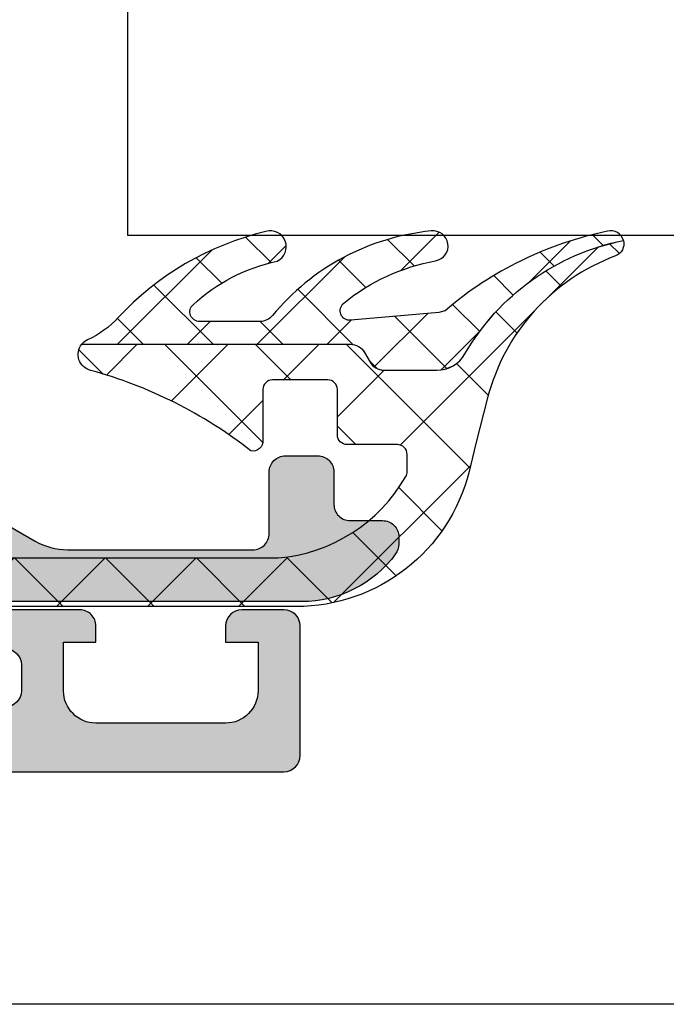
# Model space of a CAD drawing. Header units: millimetres. Extents: x 247761 to 294611, y 172579 to 236863.
# Tile 149 of 256: x 261883 to 261903, y 174620 to 174651. Entities that reach past the tile are written whole.
import ezdxf

# ---------------------------------------------------------------- set-up
doc = ezdxf.new("R2010")
doc.units = ezdxf.units.MM
doc.linetypes.add('ČÁRKOVANÁ', pattern=[19.049999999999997, 12.7, -6.35])
doc.layers.add('FASÁDA DETAILNÍ', color=4, linetype='Continuous')
doc.layers.add('NOVA', color=240, linetype='Continuous')

# ---------------------------------------------------------------- blocks, each defined once
blk = doc.blocks.new('A$C69D17D4D')
at = {"layer": 'FASÁDA DETAILNÍ'}
h = blk.add_hatch(color=256, dxfattribs=at)
edge = h.paths.add_edge_path()
edge.add_arc((-12753.5001882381, 1256.682007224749), 0.5000674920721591, 270.007732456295, 359.9922675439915)
edge.add_line((-12753.00012075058, 1256.681939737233), (-12753.00012075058, 1260.681939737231))
edge.add_arc((-12753.5001882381, 1260.681872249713), 0.5000674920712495, 0.007732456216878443, 89.99226754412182)
edge.add_line((-12753.50012075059, 1261.181939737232), (-12754.80016957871, 1261.181939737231))
edge.add_arc((-12754.80013267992, 1260.681902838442), 0.5000369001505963, 90.00422797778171, 179.9957720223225)
edge.add_line((-12755.30016957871, 1260.681939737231), (-12755.30016957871, 1260.181939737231))
edge.add_line((-12755.30016957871, 1260.181939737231), (-12754.30016957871, 1260.181939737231))
edge.add_line((-12754.30016957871, 1260.181939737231), (-12754.30016957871, 1258.681939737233))
edge.add_arc((-12755.30013260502, 1258.681902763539), 0.9999630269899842, -90.00211851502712, 0.002118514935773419, ccw=False)
edge.add_line((-12755.30016957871, 1257.681939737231), (-12759.30016957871, 1257.681939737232))
edge.add_arc((-12759.300092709, 1258.682016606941), 1.00007687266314, 180.0044039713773, 269.9955960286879, ccw=False)
edge.add_line((-12760.30016957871, 1258.681939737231), (-12760.30016957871, 1260.181939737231))
edge.add_line((-12760.30016957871, 1260.181939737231), (-12759.30016957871, 1260.181939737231))
edge.add_line((-12759.30016957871, 1260.181939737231), (-12759.30016957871, 1260.681939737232))
edge.add_arc((-12759.80011210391, 1260.681997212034), 0.499942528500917, 359.9934131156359, 450.0065868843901)
edge.add_line((-12759.80016957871, 1261.181939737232), (-12762.60015737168, 1261.181939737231))
edge.add_arc((-12762.60015737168, 1260.68193973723), 0.5000000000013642, 90, 179.9999999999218)
edge.add_line((-12763.10015737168, 1260.681939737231), (-12763.10015737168, 1260.481939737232))
edge.add_arc((-12762.60015737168, 1260.481939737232), 0.5, 180, 270)
edge.add_line((-12762.60015737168, 1259.981939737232), (-12762.10015737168, 1259.981939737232))
edge.add_arc((-12762.10019247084, 1259.481904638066), 0.5000351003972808, 0.0040217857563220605, 89.99597821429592, ccw=False)
edge.add_line((-12761.60015737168, 1259.481939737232), (-12761.60015737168, 1258.681936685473))
edge.add_arc((-12762.10017393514, 1258.681953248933), 0.5000165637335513, 270.00189796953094, 359.99810203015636, ccw=False)
edge.add_line((-12762.10015737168, 1258.181936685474), (-12793.40015126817, 1258.181936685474))
edge.add_line((-12793.40015126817, 1258.181936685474), (-12799.43860888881, 1258.61433331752))
edge.add_arc((-12799.40015282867, 1259.613553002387), 0.9999594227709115, 180.0000000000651, 267.7959971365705, ccw=False)
edge.add_line((-12800.40011225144, 1259.613553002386), (-12800.40011225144, 1266.282005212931))
edge.add_arc((-12799.90011225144, 1266.282005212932), 0.5, 90, 180.0000000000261, ccw=False)
edge.add_line((-12799.90011225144, 1266.782005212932), (-12799.00011225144, 1266.782005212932))
edge.add_arc((-12799.00011225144, 1267.282005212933), 0.5000000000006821, 269.9999999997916, 359.9999999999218)
edge.add_line((-12798.50011225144, 1267.282005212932), (-12798.50011225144, 1268.682006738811))
edge.add_arc((-12798.42127580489, 1268.949527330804), 0.2788950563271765, 178.8354106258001, 253.5801235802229, ccw=False)
edge.add_line((-12798.70011325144, 1268.955195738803), (-12798.70011325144, 1269.408789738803))
edge.add_arc((-12798.42124515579, 1269.41445039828), 0.2789255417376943, 106.42459455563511, 181.1628700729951, ccw=False)
edge.add_line((-12798.50011225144, 1269.681993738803), (-12798.50011225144, 1271.562004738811))
edge.add_arc((-12798.80011225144, 1271.562004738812), 0.2999999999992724, 359.9999999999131, 450)
edge.add_line((-12798.80011225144, 1271.862004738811), (-12799.78008657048, 1271.862004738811))
edge.add_arc((-12799.78008657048, 1271.562004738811), 0.3000000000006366, 90, 179.9999999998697)
edge.add_line((-12800.08008657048, 1271.562004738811), (-12800.08008657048, 1268.802006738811))
edge.add_arc((-12800.20008657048, 1268.80200673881), 0.1199999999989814, -90, 3.257127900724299e-10, ccw=False)
edge.add_line((-12800.20008657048, 1268.682006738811), (-12804.50011225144, 1268.682006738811))
edge.add_arc((-12804.50011225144, 1269.182006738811), 0.5, 180, 270, ccw=False)
edge.add_line((-12805.00011225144, 1269.182006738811), (-12805.00011225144, 1269.88200673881))
edge.add_line((-12805.00011225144, 1269.88200673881), (-12803.61861679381, 1272.274827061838))
edge.add_arc((-12803.73823203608, 1272.343886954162), 0.1381197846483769, 330.000000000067, 450)
edge.add_line((-12803.73823203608, 1272.482006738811), (-12807.50011225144, 1272.48200673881))
edge.add_arc((-12807.50011225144, 1274.48200673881), 1.999999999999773, 180.0000000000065, 270, ccw=False)
edge.add_line((-12809.50011225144, 1274.48200673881), (-12809.50011225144, 1275.050002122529))
edge.add_arc((-12810.00011225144, 1275.050002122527), 0.500000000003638, 2.34495935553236e-10, 34.4790717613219)
edge.add_arc((-12813.70961085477, 1272.502528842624), 4.999999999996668, 34.47907176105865, 84.65077199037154)
edge.add_arc((-12813.26199246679, 1277.343880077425), 0.1381197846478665, 82.29756250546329, 209.999999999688)
edge.add_line((-12813.38160770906, 1277.274820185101), (-12812.00011225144, 1274.881999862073))
edge.add_line((-12812.00011225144, 1274.881999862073), (-12812.00011225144, 1274.181999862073))
edge.add_arc((-12812.50011225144, 1274.181999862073), 0.5, -90, 0, ccw=False)
edge.add_line((-12812.50011225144, 1273.681999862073), (-12816.8001379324, 1273.681999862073))
edge.add_arc((-12816.8001379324, 1273.801999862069), 0.1199999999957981, 179.9999999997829, 270, ccw=False)
edge.add_line((-12816.92013793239, 1273.80199986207), (-12816.92013793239, 1276.56199786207))
edge.add_arc((-12817.22013793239, 1276.561997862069), 0.3000000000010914, 1.302755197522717e-10, 90)
edge.add_line((-12817.22013793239, 1276.86199786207), (-12818.20011225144, 1276.86199786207))
edge.add_arc((-12818.20011225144, 1276.56199786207), 0.2999999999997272, 90, 180.0000000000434)
edge.add_line((-12818.50011225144, 1276.56199786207), (-12818.50011225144, 1274.681986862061))
edge.add_arc((-12818.57897934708, 1274.414443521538), 0.2789255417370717, -1.1628700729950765, 73.57540544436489, ccw=False)
edge.add_line((-12818.30011125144, 1274.408782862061), (-12818.30011125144, 1273.955188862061))
edge.add_arc((-12818.57894869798, 1273.949520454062), 0.2788950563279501, -73.5801235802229, 1.1645893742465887, ccw=False)
edge.add_line((-12818.50011225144, 1273.681999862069), (-12818.50011225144, 1270.681941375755))
edge.add_line((-12818.50011225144, 1270.681941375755), (-12817.800039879, 1269.981838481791))
edge.add_line((-12817.800039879, 1269.981838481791), (-12817.20003377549, 1269.98183848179))
edge.add_line((-12817.20003377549, 1269.98183848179), (-12817.20003377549, 1271.581844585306))
edge.add_arc((-12816.7000243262, 1271.581835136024), 0.5000094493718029, 90.00108278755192, 179.998917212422, ccw=False)
edge.add_line((-12816.70003377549, 1272.081844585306), (-12816.30460569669, 1272.081844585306))
edge.add_arc((-12816.30460569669, 1271.581844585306), 0.4999999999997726, 75.0000000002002, 90.00000000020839, ccw=False)
edge.add_line((-12816.17519617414, 1272.064807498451), (-12814.74130941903, 1271.680598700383))
edge.add_arc((-12815.00012846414, 1270.714672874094), 1.000000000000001, -2.609112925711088e-11, 75.00000000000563, ccw=False)
edge.add_line((-12814.00012846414, 1270.714672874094), (-12814.00012846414, 1264.981850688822))
edge.add_line((-12814.00012846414, 1264.981850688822), (-12817.20003377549, 1264.981850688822))
edge.add_line((-12817.20003377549, 1264.981850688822), (-12817.20003377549, 1265.781838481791))
edge.add_line((-12817.20003377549, 1265.781838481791), (-12817.80003987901, 1265.781838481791))
edge.add_line((-12817.80003987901, 1265.781838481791), (-12818.50002156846, 1264.569405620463))
edge.add_line((-12818.50002156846, 1264.569405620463), (-12818.50002156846, 1263.481850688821))
edge.add_line((-12818.50002156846, 1263.481850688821), (-12803.50011225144, 1263.481850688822))
edge.add_arc((-12803.50011225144, 1262.981850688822), 0.5000000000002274, 0, 90, ccw=False)
edge.add_line((-12803.00011225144, 1262.981850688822), (-12803.00011225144, 1257.181939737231))
edge.add_arc((-12802.00011225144, 1257.181939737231), 1, 179.999999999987, 270)
edge.add_line((-12802.00011225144, 1256.181939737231), (-12753.50012075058, 1256.181939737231))
edge = h.paths.add_edge_path(flags=16)
edge.add_line((-12812.40012846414, 1265.781838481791), (-12812.40012846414, 1270.18183848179))
edge.add_arc((-12811.90012846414, 1270.18183848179), 0.5, 90, 180, ccw=False)
edge.add_line((-12811.90012846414, 1270.68183848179), (-12807.50012846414, 1270.681838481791))
edge.add_arc((-12807.50012846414, 1270.181838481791), 0.5, 0, 90, ccw=False)
edge.add_line((-12807.00012846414, 1270.181838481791), (-12807.00012846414, 1265.781838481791))
edge.add_arc((-12807.50012846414, 1265.781838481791), 0.5, -90, 0, ccw=False)
edge.add_line((-12807.50012846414, 1265.281838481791), (-12811.90012846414, 1265.281838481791))
edge.add_arc((-12811.90012846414, 1265.781838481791), 0.5, 180, 270, ccw=False)
h = blk.add_hatch(dxfattribs=at)
h.set_pattern_fill('ANSI37', color=256, scale=0.48, angle=90, style=0)
h.set_pattern_definition([(135, (-12763.00012093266, 1263.181939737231), (-1.077630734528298, -1.077630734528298), []), (225, (-12763.00012093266, 1263.181939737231), (1.077630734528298, -1.077630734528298), [])])
edge = h.paths.add_edge_path()
edge.add_arc((-12754.23900750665, 1270.582939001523), 0.4999992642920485, 270.0000657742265, 320.5926628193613, ccw=False)
edge.add_line((-12754.23900693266, 1270.082939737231), (-12756.10110393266, 1270.082939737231))
edge.add_arc((-12756.10110358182, 1270.382939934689), 0.3000001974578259, 132.6421569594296, 269.99993299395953, ccw=False)
edge.add_arc((-12752.53368886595, 1266.509144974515), 5.566188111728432, 102.19103264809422, 132.6422611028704, ccw=False)
edge.add_arc((-12753.9169828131, 1272.393221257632), 0.4897187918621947, 295.1172428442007, 467.0139722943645)
edge.add_arc((-12751.97109148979, 1264.053463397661), 9.052420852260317, 103.3434387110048, 137.2066788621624)
edge.add_arc((-12760.81526820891, 1272.241343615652), 2.999999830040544, 294.754903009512, 317.20671312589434, ccw=False)
edge.add_arc((-12759.34948606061, 1269.062537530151), 0.5004751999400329, 114.7551757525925, 140.1935658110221)
edge.add_line((-12759.73395693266, 1269.382939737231), (-12751.45067793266, 1269.382939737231))
edge.add_arc((-12751.45067846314, 1268.882940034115), 0.4999997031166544, 29.999980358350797, 89.99993921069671, ccw=False)
edge.add_line((-12751.01766593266, 1269.132939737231), (-12750.84445993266, 1268.832939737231))
edge.add_arc((-12750.41144740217, 1269.082939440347), 0.4999997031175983, 209.9999803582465, 269.9999392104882)
edge.add_line((-12750.41144793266, 1268.582939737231), (-12748.78209993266, 1268.582939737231))
edge.add_arc((-12748.78209915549, 1269.582939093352), 0.9999993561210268, 269.9999554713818, 329.9496611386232)
edge.add_arc((-12741.59771844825, 1265.426612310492), 7.300023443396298, 101.28555368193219, 149.949645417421, ccw=False)
edge.add_arc((-12743.41295102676, 1272.482949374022), 0.3999910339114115, 14.8529508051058, 105.0012766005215)
edge.add_arc((-12741.28623055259, 1261.963445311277), 11.1315718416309, 101.5576577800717, 130.5869612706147)
edge.add_line((-12748.52844693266, 1270.416976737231), (-12748.72066393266, 1270.359275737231))
edge.add_line((-12748.72066393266, 1270.359275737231), (-12751.43787093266, 1270.121437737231))
edge.add_arc((-12751.46402993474, 1270.420295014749), 0.2999999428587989, 129.0309511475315, 275.0023550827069, ccw=False)
edge.add_arc((-12747.66985789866, 1265.740068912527), 6.324969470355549, 100.47997079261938, 129.0310333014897, ccw=False)
edge.add_arc((-12748.89873523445, 1272.41790473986), 0.4650353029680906, 279.7079737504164, 457.5281371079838)
edge.add_arc((-12748.24923641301, 1265.661572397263), 7.252239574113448, 95.62167161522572, 140.5924891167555)
h = blk.add_hatch(dxfattribs=at)
h.set_pattern_fill('ANSI37', color=256, scale=0.625, angle=90, style=0)
h.set_pattern_definition([(135, (-12763.00012093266, 1263.181939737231), (-1.403165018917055, -1.403165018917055), []), (225, (-12763.00012093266, 1263.181939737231), (1.403165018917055, -1.403165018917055), [])])
edge = h.paths.add_edge_path()
edge.add_ellipse((-12754.11320541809, 1267.802501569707), major_axis=(-5.039467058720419, 0), ratio=1, start_angle=94.96446126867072, end_angle=150.2082155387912)
edge.add_ellipse((-12750.00012093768, 1265.447701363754), major_axis=(-0.3000000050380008, 0), ratio=1, start_angle=150.2078270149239, end_angle=179.999307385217)
edge.add_line((-12749.70012093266, 1265.447697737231), (-12749.70011793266, 1265.981981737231))
edge.add_ellipse((-12750.00011769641, 1265.981982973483), major_axis=(-0.2999997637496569, 0), ratio=1, start_angle=179.9997638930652, end_angle=270.0000451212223)
edge.add_line((-12750.00011793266, 1266.281982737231), (-12751.55011493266, 1266.281982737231))
edge.add_ellipse((-12751.5501072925, 1266.581993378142), major_axis=(-0.3000106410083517, 0), ratio=1, start_angle=0.00432394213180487, end_angle=89.99854088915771, ccw=False)
edge.add_line((-12751.85011793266, 1266.581970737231), (-12751.85012893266, 1267.981952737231))
edge.add_ellipse((-12752.15011876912, 1267.981949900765), major_axis=(-0.2999898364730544, 0), ratio=1, start_angle=180.0005417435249, end_angle=269.9996492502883)
edge.add_line((-12752.15011693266, 1268.281939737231), (-12753.85012893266, 1268.281939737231))
edge.add_ellipse((-12753.85012179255, 1267.981929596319), major_axis=(-0.3000101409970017, 0), ratio=1, start_angle=270.0013636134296, end_angle=359.9955805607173)
edge.add_line((-12754.15013193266, 1267.981952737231), (-12754.15012093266, 1266.418121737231))
edge.add_ellipse((-12754.451279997, 1266.385264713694), major_axis=(-0.3029461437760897, 0), ratio=1, start_angle=76.51642268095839, end_angle=186.2264509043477, ccw=False)
edge.add_ellipse((-12763.15620312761, 1255.069300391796), major_axis=(-14.00076634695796, 0), ratio=1, start_angle=231.9243799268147, end_angle=254.6982677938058)
edge.add_ellipse((-12759.34948955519, 1269.061538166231), major_axis=(-0.5004721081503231, 0), ratio=1, start_angle=-39.80663437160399, end_angle=77.08239147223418, ccw=False)
edge.add_line((-12759.73395693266, 1269.381939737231), (-12751.45067793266, 1269.381939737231))
edge.add_ellipse((-12751.45067846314, 1268.881940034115), major_axis=(-0.4999997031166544, 0), ratio=1, start_angle=209.9999803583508, end_angle=269.99993921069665, ccw=False)
edge.add_line((-12751.01766593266, 1269.131939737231), (-12750.84445993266, 1268.831939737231))
edge.add_ellipse((-12750.41144740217, 1269.081939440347), major_axis=(-0.4999997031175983, 0), ratio=1, start_angle=29.99998035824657, end_angle=89.9999392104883)
edge.add_line((-12750.41144793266, 1268.581939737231), (-12748.78209993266, 1268.581939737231))
edge.add_ellipse((-12748.78209915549, 1269.581939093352), major_axis=(-0.9999993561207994, 0), ratio=1, start_angle=89.99995547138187, end_angle=149.9496611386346)
edge.add_ellipse((-12741.59771844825, 1265.425612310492), major_axis=(-7.300023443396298, 0), ratio=1, start_angle=281.28555368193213, end_angle=329.9496454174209, ccw=False)
edge.add_ellipse((-12743.41295055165, 1272.481949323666), major_axis=(-0.3999905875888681, 0), ratio=1, start_angle=110.50182944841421, end_angle=194.8529752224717, ccw=False)
edge.add_ellipse((-12741.03888360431, 1266.132851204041), major_axis=(-6.378448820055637, 0), ratio=1, start_angle=290.5018745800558, end_angle=345.5474022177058)
edge.add_line((-12747.21548293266, 1267.724777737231), (-12747.57906993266, 1266.314070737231))
edge.add_line((-12747.57906993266, 1266.314070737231), (-12747.78918293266, 1265.451369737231))
edge.add_ellipse((-12753.12580564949, 1266.781934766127), major_axis=(-5.499995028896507, 0), ratio=1, start_angle=89.99996579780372, end_angle=166.0000450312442, ccw=False)
edge.add_line((-12753.12580893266, 1261.281939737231), (-12765.54383693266, 1261.281939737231))
edge.add_line((-12765.54383693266, 1261.281939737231), (-12766.90689393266, 1261.569558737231))
edge.add_ellipse((-12767.0101265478, 1261.080332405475), major_axis=(-0.4999993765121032, 0), ratio=1, start_angle=258.0846992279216, end_angle=319.7162484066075)
edge.add_line((-12767.39155193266, 1261.403618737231), (-12768.96516293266, 1259.547010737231))
edge.add_ellipse((-12769.53730193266, 1260.031940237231), major_axis=(-0.7499997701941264, 0), ratio=1, start_angle=-40.28370615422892, end_angle=139.716293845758, ccw=False)
edge.add_line((-12770.10944093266, 1260.516869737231), (-12768.15015493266, 1262.828513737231))
edge.add_ellipse((-12767.38730332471, 1262.181941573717), major_axis=(-0.999999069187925, 0), ratio=1, start_angle=258.084752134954, end_angle=319.7163013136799, ccw=False)
edge.add_line((-12767.18083893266, 1263.160394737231), (-12765.38730193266, 1262.781939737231))
edge.add_line((-12765.38730193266, 1262.781939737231), (-12753.67710093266, 1262.781939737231))
h = blk.add_hatch(color=256, dxfattribs=at)
edge = h.paths.add_edge_path()
edge.add_line((-12767.50012093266, 1263.835939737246), (-12767.12691593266, 1264.135939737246))
edge.add_line((-12767.12691593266, 1264.135939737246), (-12763.15371093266, 1264.135939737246))
edge.add_ellipse((-12763.15371253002, 1262.135932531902), major_axis=(-2.000007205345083, 0), ratio=1, start_angle=240.00006633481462, end_angle=269.99995423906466, ccw=False)
edge.add_line((-12762.15371093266, 1263.867990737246), (-12761.17665893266, 1263.303888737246))
edge.add_ellipse((-12760.17665733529, 1265.035946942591), major_axis=(-2.000007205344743, 0), ratio=1, start_angle=60.00006633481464, end_angle=89.9999542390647)
edge.add_line((-12760.17665893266, 1263.035939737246), (-12754.45682493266, 1263.035939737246))
edge.add_ellipse((-12754.45682455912, 1263.535939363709), major_axis=(-0.49999962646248, 0), ratio=1, start_angle=89.99995719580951, end_angle=180.0000428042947)
edge.add_line((-12753.95682493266, 1263.535939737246), (-12753.95682493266, 1265.435939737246))
edge.add_ellipse((-12753.45708291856, 1265.436197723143), major_axis=(-0.4997420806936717, 0), ratio=1, start_angle=-90.02957826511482, end_angle=0.029578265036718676, ccw=False)
edge.add_line((-12753.45682493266, 1265.935939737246), (-12752.45682493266, 1265.935939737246))
edge.add_ellipse((-12752.45656694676, 1265.436197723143), major_axis=(-0.4997420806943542, 0), ratio=1, start_angle=179.9704217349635, end_angle=270.0295782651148, ccw=False)
edge.add_line((-12751.95682493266, 1265.435939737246), (-12751.95682493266, 1264.435939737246))
edge.add_ellipse((-12751.45708547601, 1264.435679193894), major_axis=(-0.4997395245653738, 0), ratio=1, start_angle=-0.0298716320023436, end_angle=90.02987163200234)
edge.add_line((-12751.45682493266, 1263.935939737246), (-12750.45682493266, 1263.935939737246))
edge.add_ellipse((-12750.45657106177, 1263.436191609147), major_axis=(-0.4997481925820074, 0), ratio=1, start_angle=179.9711230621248, end_angle=270.02910612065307, ccw=False)
edge.add_line((-12749.95682293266, 1263.435939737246), (-12749.95682293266, 1263.202908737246))
edge.add_ellipse((-12750.45682214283, 1263.202908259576), major_axis=(-0.4999992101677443, 0), ratio=1, start_angle=143.7506870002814, end_angle=180.0000547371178, ccw=False)
edge.add_ellipse((-12752.95682549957, 1265.035946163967), major_axis=(-3.600006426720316, 0), ratio=1, start_angle=90.00004085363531, end_angle=143.7506139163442, ccw=False)
edge.add_line((-12752.95682293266, 1261.435939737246), (-12762.90012093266, 1261.435939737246))
edge.add_ellipse((-12762.90012108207, 1261.635939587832), major_axis=(-0.1999998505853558, 0), ratio=1, start_angle=-4.280420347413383e-05, end_angle=90.00004280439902, ccw=False)
edge.add_line((-12763.10012093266, 1261.635939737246), (-12763.10012093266, 1262.353160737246))
edge.add_line((-12763.10012093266, 1262.353160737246), (-12762.95915993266, 1262.494059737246))
edge.add_ellipse((-12763.10012130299, 1262.635939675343), major_axis=(-0.2000000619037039, 0), ratio=1, start_angle=134.8139243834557, end_angle=269.9998939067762)
edge.add_line((-12763.10012093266, 1262.835939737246), (-12764.99968993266, 1262.835939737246))
edge.add_line((-12764.99968993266, 1262.835939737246), (-12769.07833793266, 1263.150257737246))
edge.add_ellipse((-12769.00012042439, 1263.644102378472), major_axis=(-0.5000005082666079, 0), ratio=1, start_angle=7.347901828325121e-05, end_angle=80.99997723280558, ccw=False)
edge.add_line((-12769.50012093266, 1263.644101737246), (-12769.50012093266, 1263.835939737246))
edge.add_ellipse((-12769.0001213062, 1263.835940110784), major_axis=(-0.4999996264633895, 0), ratio=1, start_angle=-90.00004280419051, end_angle=4.28042947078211e-05, ccw=False)
edge.add_line((-12769.00012093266, 1264.335939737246), (-12768.90012093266, 1264.335939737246))
edge.add_ellipse((-12768.90012078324, 1264.135939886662), major_axis=(-0.1999998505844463, 0), ratio=1, start_angle=179.999957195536, end_angle=270.00004280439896, ccw=False)
edge.add_line((-12768.70012093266, 1264.135939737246), (-12768.70012093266, 1263.835939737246))
edge.add_line((-12768.70012093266, 1263.835939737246), (-12767.50012093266, 1263.835939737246))
at = {"layer": 'FASÁDA DETAILNÍ', "linetype": 'ČÁRKOVANÁ', "ltscale": 5}
blk.add_lwpolyline([(1650.999978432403, 1249.00002156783), (-24919.00002156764, 1249.000021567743), (-24919.00002156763, 24919.00002156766), (1650.999978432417, 24919.00002156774)], close=True, dxfattribs=at)
at = {"layer": 'FASÁDA DETAILNÍ'}
blk.add_lwpolyline([(-12677.35474239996, 1272.74602788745), (-12289.66396554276, 1272.74602788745), (-12289.66396554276, 1316.74602788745), (-12677.35474239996, 1316.74602788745), (-12758.32562122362, 1316.74602788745), (-12758.32562122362, 1272.74602788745)], close=True, dxfattribs=at)
for points in [[(-12762.10015737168, 1259.981939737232, -0.4141724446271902), (-12761.60015737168, 1259.481939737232), (-12761.60015737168, 1258.681936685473, -0.4141941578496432), (-12762.10015737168, 1258.181936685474)], [(-12802.00011225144, 1256.181939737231), (-12753.50012075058, 1256.181939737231, 0.4141345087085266), (-12753.00012075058, 1256.681939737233), (-12753.00012075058, 1260.681939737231, 0.4141345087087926), (-12753.50012075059, 1261.181939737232), (-12754.80016957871, 1261.181939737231, 0.4141703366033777), (-12755.30016957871, 1260.681939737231), (-12755.30016957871, 1260.181939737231), (-12754.30016957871, 1260.181939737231), (-12754.30016957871, 1258.681939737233, -0.4142352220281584), (-12755.30016957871, 1257.681939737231), (-12759.30016957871, 1257.681939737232, -0.4141685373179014), (-12760.30016957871, 1258.681939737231), (-12760.30016957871, 1260.181939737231), (-12759.30016957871, 1260.181939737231), (-12759.30016957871, 1260.681939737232, 0.4142809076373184), (-12759.80016957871, 1261.181939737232), (-12762.60015737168, 1261.181939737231, 0.4142135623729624)]]:
    blk.add_lwpolyline(points, format="xyb", dxfattribs=at)
blk.add_lwpolyline([(-12753.85268193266, 1270.265524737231, -0.224409), (-12754.23900693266, 1270.082939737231), (-12756.10110393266, 1270.082939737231), (-12756.10110393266, 1270.082939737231, -0.683163), (-12756.30432893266, 1270.603619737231, -0.133656), (-12753.70911093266, 1271.949809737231, 0.931673), (-12754.06027693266, 1272.861506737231, 0.148841), (-12758.61383993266, 1270.203277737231, -0.0982791), (-12759.55905593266, 1269.517021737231, 0.111454), (-12759.73395693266, 1269.382939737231), (-12751.45067793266, 1269.382939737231), (-12751.45067793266, 1269.382939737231, -0.267949), (-12751.01766593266, 1269.132939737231), (-12750.84445993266, 1268.832939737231), (-12750.84445993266, 1268.832939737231, 0.267949), (-12750.41144793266, 1268.582939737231), (-12748.78209993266, 1268.582939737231), (-12748.78209993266, 1268.582939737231, 0.267714), (-12747.91651393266, 1269.082178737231, -0.215587), (-12743.02632493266, 1272.585482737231, 0.414972), (-12743.51648493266, 1272.869308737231, 0.127346), (-12748.52844693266, 1270.416976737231), (-12748.72066393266, 1270.359275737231), (-12751.43787093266, 1270.121437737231), (-12751.43787093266, 1270.121437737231, -0.739768), (-12751.65295193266, 1270.653336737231, -0.125226), (-12748.82031793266, 1271.959528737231, 0.981156), (-12748.95966093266, 1272.878931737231, 0.19878), (-12753.85268193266, 1270.265524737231)], format="xyb", close=True, dxfattribs=at)
at = {"layer": 'FASÁDA DETAILNÍ', "extrusion": (0, 0, -1)}
for points in [[(12765.38730193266, 1262.781939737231), (12753.67710093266, 1262.781939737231), (12753.67710093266, 1262.781939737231, -0.245826), (12749.73977093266, 1265.298644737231, -0.130727), (12749.70012093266, 1265.447697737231), (12749.70011793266, 1265.981981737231), (12749.70011793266, 1265.981981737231, -0.414215), (12750.00011793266, 1266.281982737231), (12751.55011493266, 1266.281982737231), (12751.55011493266, 1266.281982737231, 0.414184), (12751.85011793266, 1266.581970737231), (12751.85012893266, 1267.981952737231), (12751.85012893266, 1267.981952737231, -0.414209), (12752.15011693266, 1268.281939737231), (12753.85012893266, 1268.281939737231), (12753.85012893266, 1268.281939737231, -0.414184), (12754.15013193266, 1267.981952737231), (12754.15012093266, 1266.418121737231), (12754.15012093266, 1266.418121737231, 0.51896), (12754.52191693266, 1266.090668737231, -0.0996982), (12759.46136993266, 1268.573731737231, 0.559391), (12759.73395693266, 1269.381939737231), (12751.45067793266, 1269.381939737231), (12751.45067793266, 1269.381939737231, 0.267949), (12751.01766593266, 1269.131939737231), (12750.84445993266, 1268.831939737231), (12750.84445993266, 1268.831939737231, -0.267949), (12750.41144793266, 1268.581939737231), (12748.78209993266, 1268.581939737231), (12748.78209993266, 1268.581939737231, -0.267714), (12747.91651393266, 1269.081178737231, 0.215587), (12743.02632493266, 1272.584482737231, 0.385623), (12743.27285893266, 1272.107293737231, -0.244909), (12747.21548293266, 1267.724777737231), (12747.57906993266, 1266.314070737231), (12747.78918293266, 1265.451369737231), (12747.78918293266, 1265.451369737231, 0.344328), (12753.12580893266, 1261.281939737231), (12765.54383693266, 1261.281939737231)], [(12762.15371093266, 1263.867990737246), (12761.17665893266, 1263.303888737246), (12761.17665893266, 1263.303888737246, -0.131652), (12760.17665893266, 1263.035939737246), (12754.45682493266, 1263.035939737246), (12754.45682493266, 1263.035939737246, -0.414214), (12753.95682493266, 1263.535939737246), (12753.95682493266, 1265.435939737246), (12753.95682493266, 1265.435939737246, 0.414516), (12753.45682493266, 1265.935939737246), (12752.45682493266, 1265.935939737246), (12752.45682493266, 1265.935939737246, 0.414516), (12751.95682493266, 1265.435939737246), (12751.95682493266, 1264.435939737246), (12751.95682493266, 1264.435939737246, -0.414519), (12751.45682493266, 1263.935939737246), (12750.45682493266, 1263.935939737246), (12750.45682493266, 1263.935939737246, 0.41451), (12749.95682293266, 1263.435939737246), (12749.95682293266, 1263.202908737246), (12749.95682293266, 1263.202908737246, 0.1595), (12750.05359693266, 1262.907258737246, 0.238928), (12752.95682293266, 1261.435939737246), (12762.90012093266, 1261.435939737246)]]:
    blk.add_lwpolyline(points, format="xyb", dxfattribs=at)

msp = doc.modelspace()

# ---------------------------------------------------------------- block references
at = {"layer": 'NOVA', "ltscale": 300}
msp.add_blockref('A$C69D17D4D', (274644.5174331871, 173371.2585875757), dxfattribs=at)

doc.saveas('drawing.dxf')
